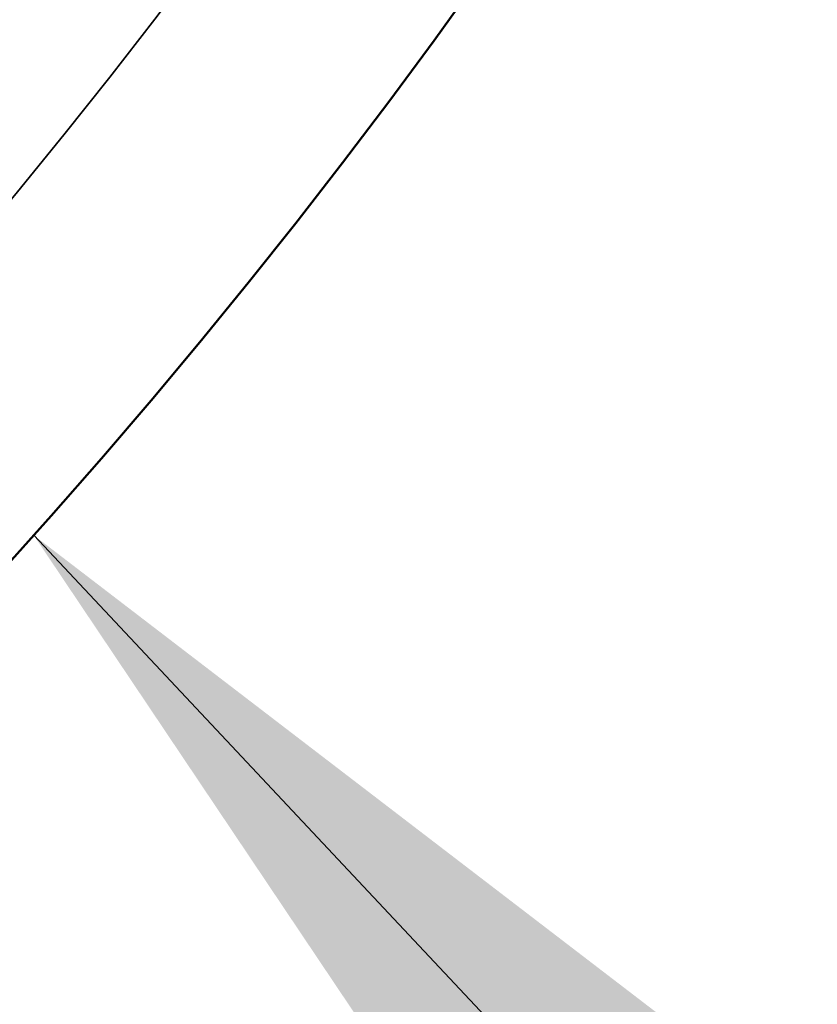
# Model space of a CAD drawing. Header units: inches. Extents: x 0 to 136, y 2 to 86.
# Tile 69 of 144: x 50.2637 to 50.3371, y 45.7712 to 45.8618. Entities that reach past the tile are written whole.
import ezdxf

# ---------------------------------------------------------------- set-up
doc = ezdxf.new("R2010")
doc.units = ezdxf.units.IN
doc.header["$LTSCALE"] = 4
doc.header["$MEASUREMENT"] = 0
for name, color, linetype, lineweight in [('Symbol (ANSI)', 7, 'Continuous', 25), ('Visible (ANSI)', 7, 'Continuous', 50), ('Visible Narrow (ANSI)', 7, 'Continuous', 35)]:
    doc.layers.add(name, color=color, linetype=linetype, lineweight=lineweight)
doc.styles.add('Note Text (ANSI)', font='tahoma.ttf')
doc.dimstyles.new('Default (ANSI)$7', dxfattribs={"dimscale": 4, "dimtxt": 0.12, "dimasz": 0.098425, "dimexe": 0.125, "dimexo": 0.0625, "dimgap": 0.031496, "dimtad": 0, "dimtih": 1, "dimtoh": 1, "dimrnd": 1e-08, "dimzin": 4, "dimdsep": 46, "dimtxsty": 'Note Text (ANSI)', "dimcen": 0.09, "dimdle": 0.393701, "dimclrd": 256, "dimclre": 256, "dimclrt": 256, "dimadec": 0, "dimazin": 1, "dimtfac": 1, "dimtofl": 0, "dimtmove": 0, "dimatfit": 3, "dimfxl": 1, "dimtolj": 1, "dimtzin": 4, "dimlwd": -1, "dimlwe": -1, "dimarcsym": 0})

msp = doc.modelspace()

# ---------------------------------------------------------------- linework, layer by layer
at = {"layer": 'Visible (ANSI)'}
for radius in [0.585, 0.491]:
    msp.add_circle((49.828865, 46.204282), radius, dxfattribs=at)
at = {"layer": 'Visible Narrow (ANSI)'}
msp.add_circle((49.828865, 46.204282), 0.56325, dxfattribs=at)

# ---------------------------------------------------------------- leaders
at = {"layer": 'Symbol (ANSI)', "annotation_type": 0, "has_hookline": 1, "hookline_direction": 0, "text_width": 5.950517}
msp.add_leader([(50.264989, 45.814384), (52.568997, 43.360342), (52.962698, 43.360342)], dimstyle='Default (ANSI)$7', override={"dimtad": 0}, dxfattribs=at)

doc.saveas('drawing.dxf')
